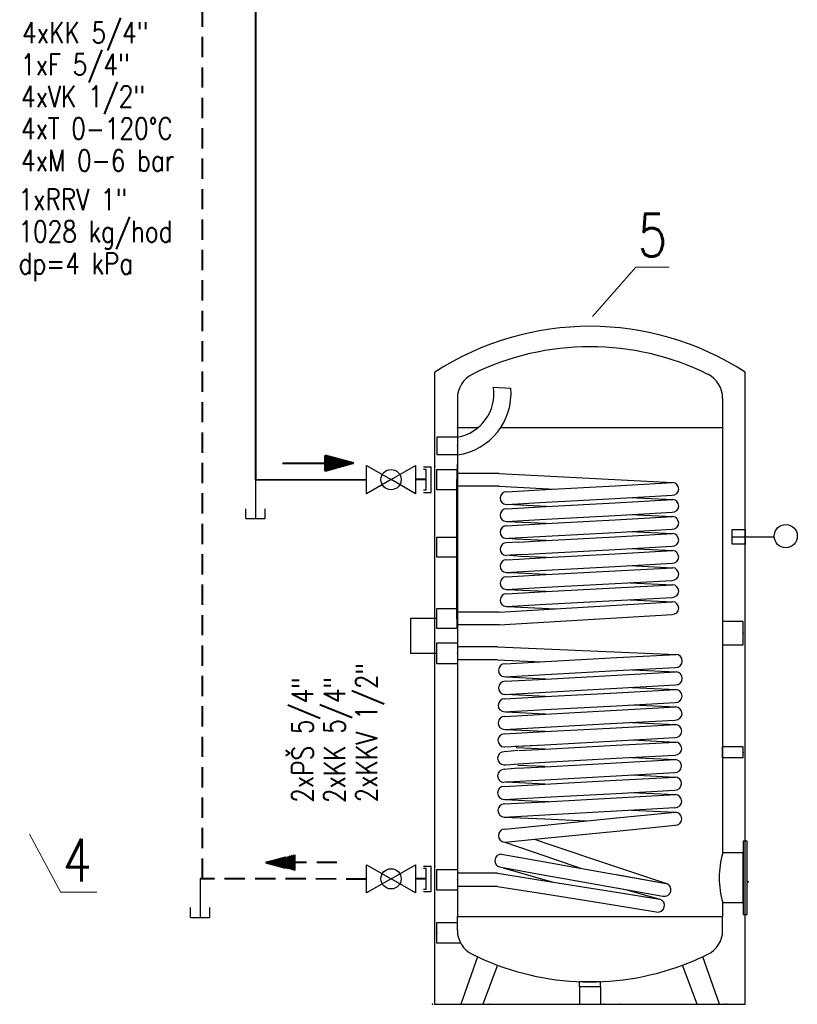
# Model space of a CAD drawing. Header units: millimetres. Extents: x -1200 to 89261, y -18765 to 52904.
# Tile 16 of 20: x 55369 to 62673, y -9536 to -289. Entities that reach past the tile are written whole.
import ezdxf
from ezdxf.enums import TextEntityAlignment as Align

# ---------------------------------------------------------------- set-up
doc = ezdxf.new("R2010")
doc.units = ezdxf.units.MM
doc.header["$LTSCALE"] = 15
doc.header["$PDSIZE"] = -10
doc.linetypes.add('DASHED', pattern=[19.05, 12.7, -6.35])
doc.layers.add('T_armatury', color=7, linetype='Continuous')
doc.layers.add('T_zarizeni', color=4, linetype='Continuous')
for name, color, linetype, lineweight in [('T_potrubi_privodni', 1, 'Continuous', 40), ('T_potrubi_zpetne', 5, 'DASHED', 40), ('T_text', 3, 'Continuous', 18)]:
    doc.layers.add(name, color=color, linetype=linetype, lineweight=lineweight)
doc.styles.add('EP', font='romans.shx', dxfattribs={"width": 0.8})
doc.styles.add('PITSIMP8', font='pitsimp8')

# ---------------------------------------------------------------- blocks, each defined once
blk = doc.blocks.new('A$C8ad33c89')
at = {"layer": 'T_zarizeni'}
for p, q in [((-829.8, -313.9), (-829.8, 260.4)), ((626.8, -2708.2), (626.8, 260.4)), ((-554.4, 189.3), (-473.4, 185.4)), ((-724.4, 138.1), (-724.4, 0)), ((521.4, 138.1), (521.4, 0)), ((-724.4, 0), (-724.4, -2296.2)), ((-724.4, 0), (-627.5, 0)), ((-521.4, 0), (521.4, 0)), ((521.4, 0), (521.4, -1997.2)), ((-724.4, -45.7), (-820.2, -45.7)), ((-820.2, -45.7), (-820.2, -126.8)), ((-724.4, -45.7), (-724.4, -126.8)), ((-724.4, -128.7), (-820.2, -128.7)), ((-724.4, -148.5), (-724.4, -246.3)), ((-724.4, -148.5), (-724.4, -246.3)), ((-724.4, -843.4), (-724.4, -172.6)), ((-820.5, -292.4), (-820.5, -197.4)), ((-820.5, -197.4), (-727.4, -197.4)), ((-727.4, -197.4), (-727.4, -292.4)), ((-727.4, -197.4), (-727.4, -292.4)), ((-528.8, -215.1), (-727.4, -215.1)), ((-528.8, -215.1), (286.1, -258.2)), ((-727.4, -896.4), (-727.4, -244.9)), ((-528.8, -274.7), (-727.4, -274.7)), ((-529.2, -274.6), (-266.3, -288.6)), ((-308.8, -290.9), (16.5, -273)), ((16.5, -273), (286.1, -258.2)), ((-829.8, -965.4), (-829.8, -313.9)), ((-727.4, -292.4), (-820.5, -292.4)), ((-493.8, -301), (-308.8, -290.9)), ((16.5, -332.5), (284.2, -317.8)), ((-494.2, -360.6), (-308.8, -350.4)), ((-488.9, -360.4), (-307.6, -369)), ((-308.8, -350.4), (16.5, -332.5)), ((-308.8, -370.8), (16.5, -353)), ((16.5, -353), (286.1, -338.2)), ((87.7, -328.7), (287.4, -338.2)), ((-493.8, -381), (-308.8, -370.8)), ((-308.8, -430.3), (16.5, -412.4)), ((16.5, -412.4), (284.2, -397.7)), ((86.3, -408.6), (286.1, -418.1)), ((-494.2, -440.5), (-308.8, -430.3)), ((-493.8, -460.9), (-308.8, -450.8)), ((-490.2, -440.3), (-308.9, -448.9)), ((-308.8, -450.8), (16.5, -432.9)), ((16.5, -432.9), (286.1, -418.1)), ((-308.8, -510.2), (16.5, -492.4)), ((16.5, -492.4), (284.2, -477.6)), ((16.5, -512.8), (286.1, -498)), ((86.3, -488.5), (286.1, -498)), ((566, -547.5), (566, -478.1)), ((566, -478.1), (626.8, -478.1)), ((626.8, -478.1), (626.8, -547.5)), ((-820.7, -609.3), (-820.7, -514.4)), ((-820.7, -514.4), (-727.6, -514.4)), ((-727.6, -514.4), (-727.6, -609.3)), ((-727.6, -514.4), (-727.6, -609.3)), ((-494.7, -520.5), (-483.5, -519.9)), ((-439.3, -537.9), (-493.6, -540.9)), ((-483.5, -519.9), (-453.7, -518.2)), ((-483.5, -519.9), (-451.4, -522.1)), ((-453.7, -518.2), (-308.8, -510.2)), ((-451.4, -522.1), (-308.9, -528.9)), ((-439.3, -537.9), (-308.8, -530.7)), ((-308.8, -530.7), (16.5, -512.8)), ((566, -512.8), (761.6, -512.8)), ((626.8, -547.5), (566, -547.5)), ((-477.5, -599.5), (-493.6, -600.4)), ((-418.3, -596.2), (-477.5, -599.5)), ((-477.5, -599.5), (-425.9, -603.2)), ((-418.3, -596.2), (-308.8, -590.2)), ((-308.8, -590.2), (16.5, -572.3)), ((-308.8, -610.6), (16.5, -592.8)), ((16.5, -572.3), (284.2, -557.6)), ((16.5, -592.8), (286.1, -578)), ((86.3, -568.4), (286.1, -578)), ((-727.6, -609.3), (-820.7, -609.3)), ((-493.6, -620.8), (-435.9, -617.6)), ((-435.9, -617.6), (-308.8, -610.6)), ((-425.9, -603.2), (-308.9, -608.8)), ((16.5, -652.2), (284.2, -637.5)), ((-494.7, -680.3), (-484.3, -679.8)), ((-493.8, -700.7), (-308.8, -690.6)), ((-484.3, -679.8), (-470.4, -679)), ((-484.3, -679.8), (-471.6, -681)), ((-471.6, -681), (-308.9, -688.7)), ((-470.4, -679), (-308.8, -670.1)), ((-308.8, -670.1), (16.5, -652.2)), ((-308.8, -690.6), (16.5, -672.7)), ((16.5, -672.7), (286.1, -657.9)), ((86.3, -648.4), (286.1, -657.9)), ((-308.8, -750.1), (16.5, -732.2)), ((16.5, -732.2), (284.2, -717.4)), ((16.5, -752.6), (286.1, -737.8)), ((86.3, -728.3), (286.1, -737.8)), ((-494.2, -760.2), (-308.8, -750.1)), ((-493.8, -780.7), (-308.8, -770.5)), ((-490.3, -760), (-308.9, -768.7)), ((-308.8, -770.5), (16.5, -752.6)), ((-724.4, -794.5), (-724.4, -892.3)), ((-528.8, -866.6), (286.1, -817.8)), ((-494.2, -840.2), (-308.8, -830)), ((-308.8, -830), (16.5, -812.1)), ((16.5, -812.1), (284.2, -797.4)), ((86.3, -808.3), (286.1, -817.8)), ((-820.5, -943.9), (-820.5, -848.9)), ((-820.5, -848.9), (-727.4, -848.9)), ((-727.4, -848.9), (-727.4, -943.9)), ((-528.8, -866.6), (-727.4, -866.6)), ((-528.8, -926.2), (284.2, -877.3)), ((-490.3, -840), (-264.2, -850.8)), ((-820.5, -896.4), (-944.5, -896.4)), ((-944.5, -896.4), (-944.5, -1059.9)), ((617.3, -910.4), (521.4, -910.4)), ((521.4, -910.4), (521.4, -1019.7)), ((617.3, -1019.7), (617.3, -910.4)), ((-829.8, -1059.9), (-829.8, -965.4)), ((-727.4, -943.9), (-820.5, -943.9)), ((-528.8, -926.2), (-727.4, -926.2)), ((-820.2, -1059.9), (-820.2, -1011)), ((-820.2, -1011), (-724.4, -1011)), ((-724.4, -1011), (-724.4, -1108.8)), ((-944.5, -1059.9), (-820.2, -1059.9)), ((-829.8, -2123.7), (-829.8, -1059.9)), ((-820.2, -1108.8), (-820.2, -1059.9)), ((-536.7, -1029.2), (-724.4, -1029.3)), ((-536.7, -1029.2), (302.3, -1065.1)), ((521.4, -1019.7), (617.3, -1019.7)), ((-724.4, -1108.8), (-820.2, -1108.8)), ((-536.7, -1090.6), (-724.4, -1090.6)), ((-536.7, -1090.6), (-325.9, -1099.6)), ((-500.7, -1109.2), (-310.2, -1098.7)), ((-310.2, -1098.7), (24.7, -1080.3)), ((24.7, -1080.3), (302.3, -1065.1)), ((-310.2, -1160), (24.7, -1141.5)), ((24.7, -1141.5), (300.3, -1126.4)), ((24.7, -1162.6), (302.3, -1147.4)), ((98, -1137.6), (303.7, -1147.4)), ((-501.2, -1170.5), (-310.2, -1160)), ((-500.7, -1191.5), (-310.2, -1181)), ((-495.7, -1170.2), (-309, -1179.1)), ((-310.2, -1181), (24.7, -1162.6)), ((-501.2, -1252.8), (-310.2, -1242.3)), ((-311.6, -1263.3), (23.3, -1244.9)), ((-310.2, -1242.3), (24.7, -1223.8)), ((23.3, -1244.9), (300.9, -1229.7)), ((24.7, -1223.8), (300.3, -1208.7)), ((96.6, -1219.9), (302.3, -1229.7)), ((-502.1, -1273.8), (-311.6, -1263.3)), ((-497.1, -1252.5), (-310.3, -1261.4)), ((23.3, -1306.1), (299, -1291)), ((-502.5, -1335.1), (-311.6, -1324.6)), ((-497.1, -1334.8), (-310.4, -1343.8)), ((-311.6, -1324.6), (23.3, -1306.1)), ((-311.6, -1345.6), (23.3, -1327.2)), ((23.3, -1327.2), (300.9, -1312)), ((96.6, -1302.2), (302.3, -1312)), ((-502.1, -1356.1), (-311.6, -1345.6)), ((23.3, -1388.4), (298.9, -1373.3)), ((95.2, -1384.5), (300.9, -1394.3)), ((-503.5, -1417.3), (-313, -1406.9)), ((-503.5, -1438.4), (-313, -1427.9)), ((-502.6, -1417.4), (-311.6, -1406.9)), ((-498.4, -1417.1), (-311.7, -1426)), ((-313, -1427.9), (21.9, -1409.5)), ((-311.6, -1406.9), (23.3, -1388.4)), ((21.9, -1409.5), (299.5, -1394.3)), ((-313, -1489.2), (21.9, -1470.7)), ((21.9, -1470.7), (297.6, -1455.6)), ((21.9, -1491.8), (299.5, -1476.6)), ((95.2, -1466.8), (300.9, -1476.6)), ((-438.7, -1517.1), (-504.5, -1522.6)), ((-503.5, -1499.6), (-313, -1489.2)), ((-452.2, -1496.8), (-313, -1489.2)), ((-447.7, -1501.9), (-311.7, -1508.4)), ((-434.2, -1516.9), (-313, -1510.2)), ((-313, -1510.2), (21.9, -1491.8)), ((521.4, -1551.4), (521.4, -1499.6)), ((617.3, -1499.6), (521.4, -1499.6)), ((617.3, -1551.4), (617.3, -1499.6)), ((-437, -1578.3), (-313, -1571.5)), ((-313, -1571.5), (21.9, -1553)), ((20.5, -1574.1), (298.1, -1558.9)), ((21.9, -1553), (297.6, -1537.9)), ((93.8, -1549.1), (299.5, -1558.9)), ((617.3, -1551.4), (521.4, -1551.4)), ((-505.7, -1583.9), (-497.6, -1583)), ((-438.7, -1599.4), (-504.5, -1604.9)), ((-497.6, -1583), (-437, -1578.3)), ((-444.8, -1599.7), (-314.4, -1592.5)), ((-440.3, -1584.6), (-313.1, -1590.6)), ((-314.4, -1592.5), (20.5, -1574.1)), ((-490.9, -1663.5), (-505.7, -1666.2)), ((-495.2, -1664.3), (-313.1, -1673)), ((-490.9, -1663.5), (-314.4, -1653.8)), ((-314.4, -1653.8), (20.5, -1635.3)), ((-314.4, -1674.8), (20.5, -1656.4)), ((20.5, -1635.3), (296.2, -1620.2)), ((20.5, -1656.4), (298.1, -1641.2)), ((93.8, -1631.4), (299.5, -1641.2)), ((-504.9, -1685.3), (-314.4, -1674.8)), ((20.5, -1717.7), (296.2, -1702.5)), ((-505.3, -1746.6), (-314.4, -1736.1)), ((-499.7, -1746.3), (-313, -1755.3)), ((-314.4, -1736.1), (20.5, -1717.7)), ((-313, -1757.1), (23.3, -1738.7)), ((-313, -1755.3), (-294.5, -1756.1)), ((23.3, -1738.7), (299.5, -1723.5)), ((93.8, -1713.7), (299.5, -1723.5)), ((-503.5, -1767.6), (-313, -1757.1)), ((-313, -1818.4), (23.3, -1799.9)), ((23.3, -1799.9), (297.5, -1784.8)), ((93.8, -1796), (299.5, -1805.8)), ((297.2, -1784.8), (297.5, -1784.9)), ((-504.3, -1828.9), (-313, -1838)), ((-504, -1828.9), (-313, -1818.4)), ((-313, -1866.9), (23.3, -1833.3)), ((-313, -1838), (-117.7, -1847.3)), ((23.3, -1833.3), (298.1, -1805.8)), ((-501.4, -1885.7), (-313, -1866.9)), ((-313, -1928.3), (23.3, -1894.7)), ((23.3, -1894.7), (298.9, -1867.1)), ((-499.8, -1947), (-313, -1928.3)), ((-362.8, -1933.3), (-313, -1950)), ((636.4, -1941.6), (617.3, -1941.6)), ((617.3, -1941.6), (617.3, -2286.6)), ((636.4, -2286.6), (636.4, -1941.6)), ((-502.3, -1947), (-313, -2011.5)), ((-313, -1950), (4.1, -2056.3)), ((-517.9, -2003.4), (-313, -2039.5)), ((-313, -2011.5), (-141.8, -2069.9)), ((617.3, -1997.2), (521.4, -1997.2)), ((617.3, -2231), (617.3, -1997.2)), ((-820.2, -2074.8), (-724.4, -2074.8)), ((-820.2, -2172.5), (-820.2, -2074.8)), ((-724.4, -2074.8), (-724.4, -2172.5)), ((-519.4, -2064.7), (-313, -2101.3)), ((-509.3, -2066.6), (-313, -2123.9)), ((-313, -2039.5), (-217.8, -2056.3)), ((-217.8, -2056.3), (256.5, -2140.8)), ((4.1, -2056.3), (257.4, -2141.2)), ((-829.8, -2708.2), (-829.8, -2123.7)), ((-536.7, -2093), (-724.4, -2093)), ((-536.7, -2093), (-313, -2128.7)), ((-313, -2101.3), (-214.8, -2118.7)), ((-313, -2123.9), (-279.9, -2133.6)), ((-214.8, -2118.7), (64.7, -2168.7)), ((23.3, -2099.3), (256.1, -2140.8)), ((-724.4, -2172.5), (-820.2, -2172.5)), ((-536.7, -2154.3), (-724.4, -2154.3)), ((-536.7, -2154.3), (-313, -2190.1)), ((-313, -2128.7), (-36.4, -2172.8)), ((-36.4, -2172.8), (226.7, -2215.1)), ((23.3, -2161.3), (240.1, -2200)), ((64.7, -2168.7), (226.7, -2215.1)), ((-313, -2190.1), (-48.5, -2232.4)), ((23.3, -2182.4), (226.7, -2215.1)), ((-48.5, -2232.4), (209.8, -2274.1)), ((521.4, -2231), (521.4, -2267.4)), ((617.3, -2231), (521.4, -2231)), ((521.4, -2231), (521.4, -2296.2)), ((-724.4, -2296.2), (521.4, -2296.2)), ((-724.4, -2361.4), (-724.4, -2296.2)), ((521.4, -2361.4), (521.4, -2296.2)), ((617.3, -2286.6), (636.4, -2286.6)), ((-820.2, -2324), (-724.4, -2324)), ((-820.2, -2421.7), (-820.2, -2324)), ((-708.8, -2421.7), (-820.2, -2421.7)), ((-630.5, -2484.9), (-708.8, -2708.2)), ((506, -2708.2), (427.7, -2484.9)), ((-536.1, -2524.5), (-604.5, -2708.2)), ((401.7, -2708.2), (333.3, -2524.5)), ((-150.3, -2625.8), (-150.3, -2602.8)), ((-52.5, -2602.8), (-150.3, -2602.8)), ((-150.3, -2625.8), (-150.3, -2708.2)), ((-52.5, -2625.8), (-150.3, -2625.8)), ((-52.5, -2625.8), (-52.5, -2602.8)), ((-52.5, -2625.8), (-52.5, -2708.2)), ((-829.8, -2708.2), (-150.3, -2708.2)), ((-150.3, -2708.2), (-52.5, -2708.2)), ((-52.5, -2708.2), (401.7, -2708.2)), ((401.7, -2708.2), (506, -2708.2)), ((506, -2708.2), (626.8, -2708.2))]:
    blk.add_line(p, q, dxfattribs=at)
blk.add_circle((817.7, -509.9), 54.3, dxfattribs=at)
for centre, radius, start, end in [((-101.5, -866.3), 1341.7, 57.1217, 122.8783), ((-101.5, -866.3), 1245.8, 63.6415, 116.3585), ((-599.8, 138.1), 124.6, 116.1036, 179.9963), ((396.8, 138.1), 124.6, 0, 63.9046), ((-762.6, 160.9), 210.1, 280.4708, 7.755), ((-765.9, 162.2), 293.4, 278.126, 4.535), ((285.2, -288), 29.8, 268.1657, 88.1657), ((-493.8, -330.8), 29.8, 89.6358, 268.1657), ((285.2, -367.9), 29.8, 268.1657, 88.1657), ((-493.8, -410.8), 29.8, 89.6358, 268.1657), ((-493.8, -490.7), 29.8, 89.6358, 268.1657), ((-493.8, -490.7), 29.8, 89.6358, 165.356), ((285.1, -447.9), 29.8, 268.1657, 88.1657), ((285.1, -527.8), 29.8, 268.1657, 88.1657), ((-493.8, -570.6), 29.8, 89.6358, 268.1657), ((285.1, -607.7), 29.8, 268.1657, 88.1657), ((-493.8, -650.6), 29.8, 89.6358, 268.1657), ((285.1, -687.7), 29.8, 268.1657, 88.1657), ((-493.8, -730.5), 29.8, 89.6358, 268.1657), ((285.1, -767.6), 29.8, 268.1657, 88.1657), ((-493.8, -810.4), 29.8, 89.6358, 268.1657), ((285.1, -847.5), 29.8, 268.1657, 88.1657), ((-500.7, -1139.8), 30.7, 89.6358, 268.1657), ((301.3, -1095.7), 30.7, 268.1657, 88.1657), ((301.3, -1178), 30.7, 268.1657, 88.1657), ((-500.7, -1222.1), 30.7, 89.6358, 268.1657), ((299.9, -1260.3), 30.7, 268.1657, 88.1657), ((-502.1, -1304.4), 30.7, 89.6358, 268.1657), ((299.9, -1342.6), 30.7, 268.1657, 88.1657), ((-502.1, -1386.7), 30.7, 89.6358, 268.1657), ((298.5, -1424.9), 30.7, 268.1657, 88.1657), ((-503.5, -1469), 30.7, 89.6358, 268.1657), ((298.5, -1507.2), 30.7, 268.1657, 88.1657), ((-504.7, -1553.2), 30.7, 89.6358, 268.1657), ((297.2, -1589.5), 30.7, 268.1657, 88.1657), ((-504.7, -1635.5), 30.7, 89.6358, 268.1657), ((297.2, -1671.8), 30.7, 268.1657, 88.1657), ((-504.9, -1715.9), 30.7, 89.6358, 268.1657), ((298.5, -1754.2), 30.7, 268.1657, 88.1657), ((-503.5, -1798.3), 30.7, 89.6358, 268.1657), ((298.5, -1836.5), 30.7, 268.1657, 88.1657), ((-501.3, -1916.3), 30.7, 89.6358, 268.1657), ((-517.9, -2034.1), 30.7, 87.0562, 267.0562), ((936.5, -2114.1), 431.2, 164.2696, 180), ((936.5, -2114.1), 431.2, 180, 195.7304), ((248.1, -2170.4), 30.7, 254.8923, 74.8923), ((217.8, -2244.5), 30.7, 254.8923, 74.8923), ((-599.8, -2361.4), 124.6, 180.0037, 243.8964), ((396.8, -2361.4), 124.6, 296.0954, 0), ((-101.5, -1357), 1245.8, 243.6415, 290.425), ((-101.5, -1357), 1245.8, 290.425, 295.1351), ((-101.5, -1357), 1245.8, 295.1351, 296.3585)]:
    blk.add_arc(centre, radius, start, end, dxfattribs=at)
for p in [(-724.4, 0), (-724.4, -86.2), (-724.4, -172.6), (-727.4, -244.9), (-724.4, -383.4), (-727.4, -449.6), (566, -512.8), (566, -512.8), (-727.6, -561.9), (-724.4, -843.4), (-727.4, -896.4), (617.3, -965), (-724.4, -1059.9), (617.3, -1525.5), (-724.4, -2123.7), (641.3, -2133.2), (-820.2, -2372.8), (-101.4, -2602.8), (-842, -2708.2), (-830.1, -2708.2), (-829.8, -2708.2), (-829.8, -2708.2), (-829.8, -2708.2), (-574.3, -2708.2), (-34.6, -2708.2), (42.3, -2708.2), (530.8, -2708.2), (542.8, -2708.2), (542.8, -2708.2)]:
    blk.add_point(p, dxfattribs=at)
blk = doc.blocks.new('2DHZ_590')
for p, q in [((-0.5, 1.25), (0.25, 1.25)), ((-0.5, 1), (-0.25, 1)), ((-0.25, 1), (-0.25, -1)), ((0.25, 1.25), (0.25, -1.25)), ((-0.25, -1), (-0.5, -1)), ((-0.5, -1.25), (0.25, -1.25))]:
    blk.add_line(p, q)
at = {"linetype": 'ByBlock', "style": 'PITSIMP8', "flags": 9}
for tag, p in [('VOLUMENSTROM', (0.142, 0.036)), ('RAUM/GRUPPE', (0.142, 0.156)), ('DRUCK/-STUFE', (0.142, 0.016)), ('BEZEICHNUNG', (0.142, 0.176)), ('POS.NR.G-LV', (0.142, 0.136)), ('ANSCHLUSS', (0.142, -0.004)), ('KENNUNG', (0.142, 0.076)), ('LEISTUNG', (0.142, 0.056)), ('FABRIKAT', (0.142, 0.116)), ('TYP', (0.142, 0.096)), ('SPANNUNG/FREQUENZ', (0.142, -0.124)), ('TEMPERATUR', (0.142, -0.064)), ('SCHUTZART', (0.142, -0.104)), ('DREHZAHL', (0.142, -0.084)), ('GROESSE', (0.142, -0.024)), ('GEWICHT', (0.142, -0.144)), ('FREI', (0.142, -0.164)), ('FREI', (0.142, -0.184)), ('FREI', (0.142, -0.204)), ('DN', (0.142, -0.044))]:
    blk.add_attdef(tag, text='', height=0.01, dxfattribs=at).set_placement(p, align=Align.MIDDLE)

msp = doc.modelspace()

# ---------------------------------------------------------------- hatches: boundary and pattern name
at = {"layer": 'T_potrubi_privodni'}
h = msp.add_hatch(dxfattribs=at)
h.set_pattern_fill('CUSTOM6', color=256, scale=9.2, angle=45, pattern_type=2)
h.set_pattern_definition([(45, (429658.419, 43801.261), (-13.01076477, 1e-15), [])])
h.paths.add_polyline_path([(58504.7, -4455.6), (58237, -4382.7), (58237, -4528.6)])
at = {"layer": 'T_potrubi_zpetne'}
h = msp.add_hatch(dxfattribs=at)
h.set_pattern_fill('CUSTOM6', color=256, scale=9.2, angle=45, pattern_type=2)
h.set_pattern_definition([(45, (403300.494, 29295.45), (-13.01076477, 1e-15), [])])
h.paths.add_polyline_path([(57682.2, -8204.4), (57949.9, -8277.3), (57949.9, -8131.5)])

# ---------------------------------------------------------------- linework, layer by layer
at = {"layer": 'T_armatury'}
for p, q in [((58627.7, -4609), (58627.7, -4476.6)), ((58627.7, -4476.6), (58857.2, -4609)), ((58857.2, -4609), (59086.7, -4476.6)), ((59086.7, -4476.6), (59086.7, -4741.5)), ((57584.3, -4609.3), (57584.3, -4974.8)), ((58627.7, -4741.5), (58627.7, -4609)), ((58857.2, -4609), (58627.7, -4741.5)), ((59086.7, -4741.5), (58857.2, -4609)), ((57492.9, -4974.8), (57492.9, -4883.5)), ((57675.7, -4974.8), (57675.7, -4883.5)), ((57492.9, -4974.8), (57675.7, -4974.8)), ((58627.7, -8225.3), (58857.2, -8357.8)), ((58627.7, -8357.8), (58627.7, -8225.3)), ((58627.7, -8225.3), (58857.2, -8357.8)), ((58857.2, -8357.8), (59086.7, -8225.3)), ((59086.7, -8225.3), (59086.7, -8490.3)), ((57065.1, -8354.3), (57065.1, -8719.8)), ((58627.7, -8490.3), (58627.7, -8357.8)), ((58857.2, -8357.8), (58627.7, -8490.3)), ((59086.7, -8490.3), (58857.2, -8357.8)), ((56973.7, -8719.8), (56973.7, -8628.4)), ((57156.5, -8719.8), (57156.5, -8628.4)), ((56973.7, -8719.8), (57156.5, -8719.8))]:
    msp.add_line(p, q, dxfattribs=at)
for centre in [(58857.2, -4609), (58857.2, -8357.8)]:
    msp.add_circle(centre, 95.3, dxfattribs=at)
at = {"layer": 'T_potrubi_privodni'}
for p, q in [((57584.3, 906.3), (57584.3, -4609.3)), ((58504.7, -4455.6), (58237, -4382.7)), ((58237, -4528.6), (58237, -4382.7)), ((57837.3, -4455.6), (58504.7, -4455.6)), ((58504.7, -4455.6), (58237, -4528.6)), ((57584.3, -4609.2), (58627.7, -4609)), ((59186.6, -4609), (59086.7, -4609))]:
    msp.add_line(p, q, dxfattribs=at)
at = {"layer": 'T_potrubi_zpetne'}
for p, q in [((57084.3, 406.3), (57084.3, -8357.8)), ((57682.2, -8204.4), (57949.9, -8131.5)), ((57949.9, -8131.5), (57949.9, -8277.3)), ((58349.6, -8204.4), (57682.2, -8204.4)), ((57682.2, -8204.4), (57949.9, -8277.3)), ((58627.7, -8360.1), (57065.1, -8357.8)), ((59186.6, -8357.8), (59086.7, -8357.8))]:
    msp.add_line(p, q, dxfattribs=at)
at = {"layer": 'T_text', "ltscale": 10}
for p, q in [((61157.5, -2614.5), (60750.7, -3077)), ((55754.4, -8484.9), (55461, -7938))]:
    msp.add_line(p, q, dxfattribs=at)
at = {"layer": 'T_text', "color": 4, "ltscale": 2}
for p, q in [((61157.5, -2614.2), (61468.4, -2614.2)), ((55754.4, -8484.5), (56093.4, -8484.5))]:
    msp.add_line(p, q, dxfattribs=at)

# ---------------------------------------------------------------- block references
at = {"layer": 'T_armatury', "xscale": -96, "yscale": 96, "zscale": 96, "rotation": 180}
for p in [(59210.5, -4609), (59210.5, -8357.8)]:
    msp.add_blockref('2DHZ_590', p, dxfattribs=at)
at = {"layer": 'T_zarizeni', "ltscale": 2, "xscale": 2, "yscale": 2, "zscale": 2}
msp.add_blockref('A$C8ad33c89', (60929.3, -4119.9), dxfattribs=at)

# ---------------------------------------------------------------- texts
at = {"layer": 'T_text', "style": 'EP', "width": 0.8}
for s, p in [('4xKK 5/4"', (55391.9, -571.2)), ('1xF 5/4"', (55380.5, -871.2)), ('4xVK 1/2"', (55380.5, -1171.2)), ('4xT 0-120°C', (55380.5, -1471.2)), ('4xM 0-6 bar', (55380.5, -1771.2)), ('1xRRV 1"', (55357.6, -2137.9)), ('1028 kg/hod', (55357.6, -2437.9)), ('dp=4 kPa', (55357.6, -2737.9))]:
    msp.add_text(s, height=200, dxfattribs=at).set_placement(p, align=Align.BOTTOM_LEFT)
at = {"layer": 'T_text', "color": 4, "ltscale": 2, "style": 'EP', "width": 0.8}
for s, p in [('5', (61176, -2512.3)), ('4', (55772.9, -8382.7))]:
    msp.add_text(s, height=400, dxfattribs=at).set_placement(p)
at = {"layer": 'T_text', "style": 'EP', "width": 0.8}
for s, p in [('2xKKV 1/2"', (58626.3, -6984.9)), ('2xPŠ 5/4"', (58026.3, -7053.4)), ('2xKK 5/4"', (58326.3, -7053.4))]:
    msp.add_text(s, height=200, rotation=90, dxfattribs=at).set_placement(p, align=Align.MIDDLE_CENTER)

doc.saveas('drawing.dxf')
